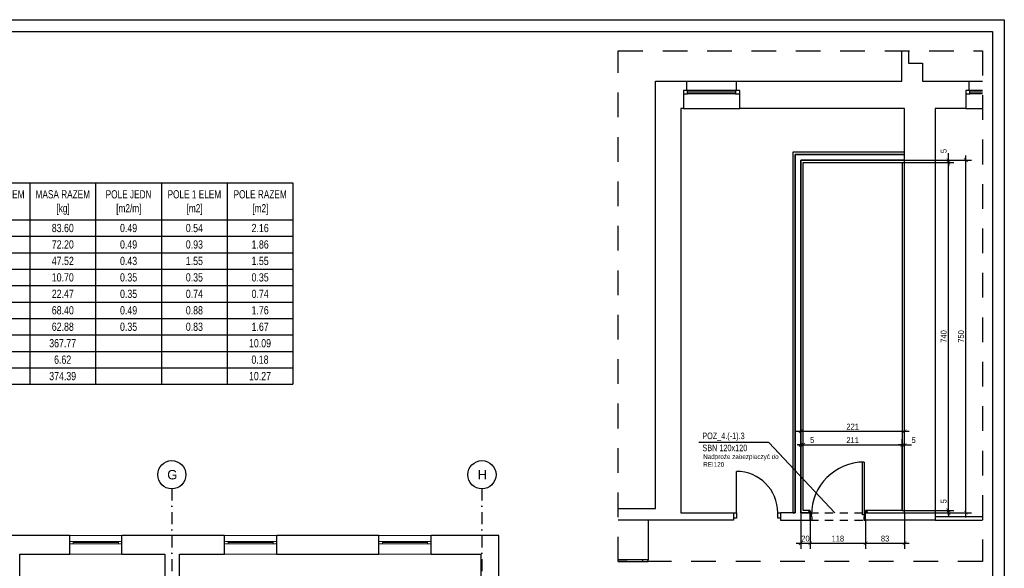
# Model space of a CAD drawing. Header units: metres. Extents: x 164 to 6782, y -994 to 2025.
# Tile 10 of 10: x 4686 to 6782, y 809 to 1976. Entities that reach past the tile are written whole.
import ezdxf
from ezdxf.enums import TextEntityAlignment as Align

# ---------------------------------------------------------------- set-up
doc = ezdxf.new("R2010")
doc.units = ezdxf.units.M
doc.header["$LTSCALE"] = 50
doc.header["$MEASUREMENT"] = 0
doc.linetypes.add('DO', pattern=[1, 0.5, -0.24, 0.02, -0.24])
doc.linetypes.add('DP', pattern=[0.63, 0.35, -0.28])
for name, color, linetype in [('BS_tab', 1, 'Continuous'), ('BS_txg', 3, 'Continuous'), ('BS_txs', 2, 'Continuous'), ('BZ_lpd', 1, 'DP'), ('BZ_odn', 1, 'Continuous'), ('BZ_osd', 1, 'DO'), ('BZ_ram', 2, 'Continuous'), ('BZ_txc', 1, 'Continuous'), ('BZ_txs', 2, 'Continuous'), ('BZ_wym', 1, 'Continuous'), ('k3_okna', 1, 'Continuous'), ('k3_projektowane sciany', 2, 'DP'), ('k3_sciany istn', 1, 'DP'), ('k3_łacznik', 85, 'Continuous')]:
    doc.layers.add(name, color=color, linetype=linetype)
doc.styles.add('BIKTC', font='bikromsw.shx', dxfattribs={"width": 0.8})
doc.styles.add('BIKTG', font='bikromsw.shx', dxfattribs={"width": 0.8})
doc.styles.add('BIKTS', font='bikromsw.shx', dxfattribs={"width": 0.8})
doc.styles.add('BIKWYM', font='bikromsw.shx', dxfattribs={"width": 0.8})
doc.styles.add('GENERATED_STYLE_2', font='arial.ttf')
doc.dimstyles.new('BZ_BGR_50', dxfattribs={"dimscale": 0.5, "dimtxt": 25, "dimasz": 1.666667, "dimexe": 0, "dimexo": 0, "dimgap": 0, "dimtad": 0, "dimdec": 1, "dimrnd": 0.5, "dimzin": 9, "dimdsep": 46, "dimtxsty": 'BIKWYM', "dimblk": 'NONE', "dimcen": 0, "dimse1": 1, "dimse2": 1, "dimclrd": 256, "dimclre": 256, "dimclrt": 7, "dimadec": 0, "dimazin": 0, "dimtfac": 0.033333, "dimtdec": 1, "dimtmove": 0, "dimatfit": 3, "dimldrblk": 'NONE', "dimfxl": 1, "dimtvp": 0.8, "dimtolj": 1, "dimarcsym": 0})
doc.dimstyles.new('BZ_KP_50', dxfattribs={"dimscale": 0.5, "dimtxt": 25, "dimasz": 16, "dimexe": 24, "dimexo": 0, "dimgap": 0, "dimtad": 0, "dimdec": 1, "dimrnd": 0.5, "dimzin": 9, "dimdsep": 46, "dimtxsty": 'BIKWYM', "dimblk": 'ARCHTICK', "dimblk1": 'ARCHTICK', "dimblk2": 'WYM-KP', "dimcen": 0, "dimdle": 20, "dimclrd": 256, "dimclre": 256, "dimclrt": 7, "dimadec": 0, "dimazin": 0, "dimtfac": 0.033333, "dimtdec": 1, "dimtmove": 0, "dimatfit": 3, "dimfxl": 1, "dimtvp": 0.8, "dimtfillclr": 256, "dimtolj": 1, "dimarcsym": 0})

# ---------------------------------------------------------------- blocks, each defined once
blk = doc.blocks.new('zestawienie poziom -1')
at = {"layer": 'BS_tab'}
for p, q in [((7191.3, 1947.5), (7191.3, 1868.8)), ((7191.3, 1947.5), (7261.3, 1947.5)), ((7261.3, 1947.5), (7401.3, 1947.5)), ((7401.3, 1947.5), (7401.3, 1868.8)), ((7401.3, 1947.5), (7576.3, 1947.5)), ((7576.3, 1947.5), (7576.3, 1868.8)), ((7576.3, 1947.5), (7716.3, 1947.5)), ((7716.3, 1947.5), (7716.3, 1868.8)), ((7716.3, 1947.5), (7856.3, 1947.5)), ((7856.3, 1947.5), (7856.3, 1868.8)), ((7856.3, 1947.5), (7926.3, 1947.5)), ((7926.3, 1947.5), (7996.3, 1947.5)), ((7996.3, 1947.5), (8066.3, 1947.5)), ((8066.3, 1947.5), (8066.3, 1868.8)), ((8066.3, 1947.5), (8206.3, 1947.5)), ((8206.3, 1947.5), (8206.3, 1868.8)), ((8206.3, 1947.5), (8346.3, 1947.5)), ((8346.3, 1947.5), (8346.3, 1868.8)), ((8346.3, 1947.5), (8486.3, 1947.5)), ((8486.3, 1947.5), (8486.3, 1868.8)), ((8486.3, 1947.5), (8626.3, 1947.5)), ((8626.3, 1947.5), (8626.3, 1868.8)), ((8626.3, 1947.5), (8766.3, 1947.5)), ((8766.3, 1947.5), (8766.3, 1868.8)), ((8766.3, 1947.5), (8906.3, 1947.5)), ((8906.3, 1947.5), (8906.3, 1868.8)), ((8906.3, 1947.5), (9046.3, 1947.5)), ((9046.3, 1947.5), (9046.3, 1868.8)), ((7926.3, 1908.2), (7856.3, 1908.2)), ((7926.3, 1908.2), (7926.3, 1868.8)), ((7996.3, 1908.2), (7926.3, 1908.2)), ((7996.3, 1908.2), (7996.3, 1868.8)), ((8066.3, 1908.2), (7996.3, 1908.2)), ((8066.3, 1908.2), (8066.3, 1868.8)), ((7191.3, 1868.8), (7261.3, 1868.8)), ((7191.3, 1868.8), (7191.3, 1833.8)), ((7261.3, 1868.8), (7401.3, 1868.8)), ((7401.3, 1868.8), (7576.3, 1868.8)), ((7401.3, 1868.8), (7401.3, 1833.8)), ((7576.3, 1868.8), (7716.3, 1868.8)), ((7576.3, 1868.8), (7576.3, 1833.8)), ((7716.3, 1868.8), (7856.3, 1868.8)), ((7716.3, 1868.8), (7716.3, 1833.8)), ((7856.3, 1868.8), (7926.3, 1868.8)), ((7856.3, 1868.8), (7856.3, 1833.8)), ((7926.3, 1868.8), (7996.3, 1868.8)), ((7926.3, 1868.8), (7926.3, 1833.8)), ((7996.3, 1868.8), (8066.3, 1868.8)), ((7996.3, 1868.8), (7996.3, 1833.8)), ((8066.3, 1868.8), (8206.3, 1868.8)), ((8066.3, 1868.8), (8066.3, 1833.8)), ((8206.3, 1868.8), (8346.3, 1868.8)), ((8206.3, 1868.8), (8206.3, 1833.8)), ((8346.3, 1868.8), (8486.3, 1868.8)), ((8346.3, 1868.8), (8346.3, 1833.8)), ((8486.3, 1868.8), (8626.3, 1868.8)), ((8486.3, 1868.8), (8486.3, 1833.8)), ((8626.3, 1868.8), (8766.3, 1868.8)), ((8626.3, 1868.8), (8626.3, 1833.8)), ((8766.3, 1868.8), (8906.3, 1868.8)), ((8766.3, 1868.8), (8766.3, 1833.8)), ((8906.3, 1868.8), (9046.3, 1868.8)), ((8906.3, 1868.8), (8906.3, 1833.8)), ((9046.3, 1868.8), (9046.3, 1833.8)), ((7191.3, 1833.8), (7401.3, 1833.8)), ((7191.3, 1833.8), (7191.3, 1798.8)), ((7401.3, 1833.8), (7576.3, 1833.8)), ((7401.3, 1833.8), (7401.3, 1798.8)), ((7576.3, 1833.8), (7716.3, 1833.8)), ((7576.3, 1833.8), (7576.3, 1798.8)), ((7716.3, 1833.8), (7856.3, 1833.8)), ((7716.3, 1833.8), (7716.3, 1798.8)), ((7856.3, 1833.8), (7926.3, 1833.8)), ((7856.3, 1833.8), (7856.3, 1798.8)), ((7926.3, 1833.8), (7996.3, 1833.8)), ((7926.3, 1833.8), (7926.3, 1798.8)), ((7996.3, 1833.8), (8066.3, 1833.8)), ((7996.3, 1833.8), (7996.3, 1798.8)), ((8066.3, 1833.8), (8206.3, 1833.8)), ((8066.3, 1833.8), (8066.3, 1798.8)), ((8206.3, 1833.8), (8346.3, 1833.8)), ((8206.3, 1833.8), (8206.3, 1798.8)), ((8346.3, 1833.8), (8486.3, 1833.8)), ((8346.3, 1833.8), (8346.3, 1798.8)), ((8486.3, 1833.8), (8626.3, 1833.8)), ((8486.3, 1833.8), (8486.3, 1798.8)), ((8626.3, 1833.8), (8766.3, 1833.8)), ((8626.3, 1833.8), (8626.3, 1798.8)), ((8766.3, 1833.8), (8906.3, 1833.8)), ((8766.3, 1833.8), (8766.3, 1798.8)), ((8906.3, 1833.8), (9046.3, 1833.8)), ((8906.3, 1833.8), (8906.3, 1798.8)), ((9046.3, 1833.8), (9046.3, 1798.8)), ((7191.3, 1798.8), (7401.3, 1798.8)), ((7191.3, 1798.8), (7191.3, 1763.8)), ((7401.3, 1798.8), (7576.3, 1798.8)), ((7401.3, 1798.8), (7401.3, 1763.8)), ((7576.3, 1798.8), (7716.3, 1798.8)), ((7576.3, 1798.8), (7576.3, 1763.8)), ((7716.3, 1798.8), (7856.3, 1798.8)), ((7716.3, 1798.8), (7716.3, 1763.8)), ((7856.3, 1798.8), (7926.3, 1798.8)), ((7856.3, 1798.8), (7856.3, 1763.8)), ((7926.3, 1798.8), (7996.3, 1798.8)), ((7926.3, 1798.8), (7926.3, 1763.8)), ((7996.3, 1798.8), (8066.3, 1798.8)), ((7996.3, 1798.8), (7996.3, 1763.8)), ((8066.3, 1798.8), (8206.3, 1798.8)), ((8066.3, 1798.8), (8066.3, 1763.8)), ((8206.3, 1798.8), (8346.3, 1798.8)), ((8206.3, 1798.8), (8206.3, 1763.8)), ((8346.3, 1798.8), (8486.3, 1798.8)), ((8346.3, 1798.8), (8346.3, 1763.8)), ((8486.3, 1798.8), (8626.3, 1798.8)), ((8486.3, 1798.8), (8486.3, 1763.8)), ((8626.3, 1798.8), (8766.3, 1798.8)), ((8626.3, 1798.8), (8626.3, 1763.8)), ((8766.3, 1798.8), (8906.3, 1798.8)), ((8766.3, 1798.8), (8766.3, 1763.8)), ((8906.3, 1798.8), (9046.3, 1798.8)), ((8906.3, 1798.8), (8906.3, 1763.8)), ((9046.3, 1798.8), (9046.3, 1763.8)), ((7191.3, 1763.8), (7401.3, 1763.8)), ((7191.3, 1763.8), (7191.3, 1728.8)), ((7401.3, 1763.8), (7576.3, 1763.8)), ((7401.3, 1763.8), (7401.3, 1728.8)), ((7576.3, 1763.8), (7716.3, 1763.8)), ((7576.3, 1763.8), (7576.3, 1728.8)), ((7716.3, 1763.8), (7856.3, 1763.8)), ((7716.3, 1763.8), (7716.3, 1728.8)), ((7856.3, 1763.8), (7926.3, 1763.8)), ((7856.3, 1763.8), (7856.3, 1728.8)), ((7926.3, 1763.8), (7996.3, 1763.8)), ((7926.3, 1763.8), (7926.3, 1728.8)), ((7996.3, 1763.8), (8066.3, 1763.8)), ((7996.3, 1763.8), (7996.3, 1728.8)), ((8066.3, 1763.8), (8206.3, 1763.8)), ((8066.3, 1763.8), (8066.3, 1728.8)), ((8206.3, 1763.8), (8346.3, 1763.8)), ((8206.3, 1763.8), (8206.3, 1728.8)), ((8346.3, 1763.8), (8486.3, 1763.8)), ((8346.3, 1763.8), (8346.3, 1728.8)), ((8486.3, 1763.8), (8626.3, 1763.8)), ((8486.3, 1763.8), (8486.3, 1728.8)), ((8626.3, 1763.8), (8766.3, 1763.8)), ((8626.3, 1763.8), (8626.3, 1728.8)), ((8766.3, 1763.8), (8906.3, 1763.8)), ((8766.3, 1763.8), (8766.3, 1728.8)), ((8906.3, 1763.8), (9046.3, 1763.8)), ((8906.3, 1763.8), (8906.3, 1728.8)), ((9046.3, 1763.8), (9046.3, 1728.8)), ((7191.3, 1728.8), (7401.3, 1728.8)), ((7191.3, 1728.8), (7191.3, 1693.8)), ((7401.3, 1728.8), (7576.3, 1728.8)), ((7401.3, 1728.8), (7401.3, 1693.8)), ((7576.3, 1728.8), (7716.3, 1728.8)), ((7576.3, 1728.8), (7576.3, 1693.8)), ((7716.3, 1728.8), (7856.3, 1728.8)), ((7716.3, 1728.8), (7716.3, 1693.8)), ((7856.3, 1728.8), (7926.3, 1728.8)), ((7856.3, 1728.8), (7856.3, 1693.8)), ((7926.3, 1728.8), (7996.3, 1728.8)), ((7926.3, 1728.8), (7926.3, 1693.8)), ((7996.3, 1728.8), (8066.3, 1728.8)), ((7996.3, 1728.8), (7996.3, 1693.8)), ((8066.3, 1728.8), (8206.3, 1728.8)), ((8066.3, 1728.8), (8066.3, 1693.8)), ((8206.3, 1728.8), (8346.3, 1728.8)), ((8206.3, 1728.8), (8206.3, 1693.8)), ((8346.3, 1728.8), (8486.3, 1728.8)), ((8346.3, 1728.8), (8346.3, 1693.8)), ((8486.3, 1728.8), (8626.3, 1728.8)), ((8486.3, 1728.8), (8486.3, 1693.8)), ((8626.3, 1728.8), (8766.3, 1728.8)), ((8626.3, 1728.8), (8626.3, 1693.8)), ((8766.3, 1728.8), (8906.3, 1728.8)), ((8766.3, 1728.8), (8766.3, 1693.8)), ((8906.3, 1728.8), (9046.3, 1728.8)), ((8906.3, 1728.8), (8906.3, 1693.8)), ((9046.3, 1728.8), (9046.3, 1693.8)), ((7191.3, 1693.8), (7401.3, 1693.8)), ((7191.3, 1693.8), (7191.3, 1658.8)), ((7401.3, 1693.8), (7576.3, 1693.8)), ((7401.3, 1693.8), (7401.3, 1658.8)), ((7576.3, 1693.8), (7716.3, 1693.8)), ((7576.3, 1693.8), (7576.3, 1658.8)), ((7716.3, 1693.8), (7856.3, 1693.8)), ((7716.3, 1693.8), (7716.3, 1658.8)), ((7856.3, 1693.8), (7926.3, 1693.8)), ((7856.3, 1693.8), (7856.3, 1658.8)), ((7926.3, 1693.8), (7996.3, 1693.8)), ((7926.3, 1693.8), (7926.3, 1658.8)), ((7996.3, 1693.8), (8066.3, 1693.8)), ((7996.3, 1693.8), (7996.3, 1658.8)), ((8066.3, 1693.8), (8206.3, 1693.8)), ((8066.3, 1693.8), (8066.3, 1658.8)), ((8206.3, 1693.8), (8346.3, 1693.8)), ((8206.3, 1693.8), (8206.3, 1658.8)), ((8346.3, 1693.8), (8486.3, 1693.8)), ((8346.3, 1693.8), (8346.3, 1658.8)), ((8486.3, 1693.8), (8626.3, 1693.8)), ((8486.3, 1693.8), (8486.3, 1658.8)), ((8626.3, 1693.8), (8766.3, 1693.8)), ((8626.3, 1693.8), (8626.3, 1658.8)), ((8766.3, 1693.8), (8906.3, 1693.8)), ((8766.3, 1693.8), (8766.3, 1658.8)), ((8906.3, 1693.8), (9046.3, 1693.8)), ((8906.3, 1693.8), (8906.3, 1658.8)), ((9046.3, 1693.8), (9046.3, 1658.8)), ((7191.3, 1658.8), (7401.3, 1658.8)), ((7191.3, 1658.8), (7191.3, 1623.8)), ((7401.3, 1658.8), (7576.3, 1658.8)), ((7401.3, 1658.8), (7401.3, 1623.8)), ((7576.3, 1658.8), (7716.3, 1658.8)), ((7576.3, 1658.8), (7576.3, 1623.8)), ((7716.3, 1658.8), (7856.3, 1658.8)), ((7716.3, 1658.8), (7716.3, 1623.8)), ((7856.3, 1658.8), (7926.3, 1658.8)), ((7856.3, 1658.8), (7856.3, 1623.8)), ((7926.3, 1658.8), (7996.3, 1658.8)), ((7926.3, 1658.8), (7926.3, 1623.8)), ((7996.3, 1658.8), (8066.3, 1658.8)), ((7996.3, 1658.8), (7996.3, 1623.8)), ((8066.3, 1658.8), (8206.3, 1658.8)), ((8066.3, 1658.8), (8066.3, 1623.8)), ((8206.3, 1658.8), (8346.3, 1658.8)), ((8206.3, 1658.8), (8206.3, 1623.8)), ((8346.3, 1658.8), (8486.3, 1658.8)), ((8346.3, 1658.8), (8346.3, 1623.8)), ((8486.3, 1658.8), (8626.3, 1658.8)), ((8486.3, 1658.8), (8486.3, 1623.8)), ((8626.3, 1658.8), (8766.3, 1658.8)), ((8626.3, 1658.8), (8626.3, 1623.8)), ((8766.3, 1658.8), (8906.3, 1658.8)), ((8766.3, 1658.8), (8766.3, 1623.8)), ((8906.3, 1658.8), (9046.3, 1658.8)), ((8906.3, 1658.8), (8906.3, 1623.8)), ((9046.3, 1658.8), (9046.3, 1623.8)), ((7191.3, 1623.8), (7261.3, 1623.8)), ((7191.3, 1623.8), (7191.3, 1588.8)), ((7261.3, 1623.8), (7401.3, 1623.8)), ((7401.3, 1623.8), (7576.3, 1623.8)), ((7576.3, 1623.8), (7716.3, 1623.8)), ((7716.3, 1623.8), (7856.3, 1623.8)), ((7856.3, 1623.8), (7926.3, 1623.8)), ((7856.3, 1623.8), (7856.3, 1588.8)), ((7926.3, 1623.8), (7996.3, 1623.8)), ((7996.3, 1623.8), (8066.3, 1623.8)), ((8066.3, 1623.8), (8206.3, 1623.8)), ((8066.3, 1623.8), (8066.3, 1588.8)), ((8206.3, 1623.8), (8346.3, 1623.8)), ((8206.3, 1623.8), (8206.3, 1588.8)), ((8346.3, 1623.8), (8486.3, 1623.8)), ((8346.3, 1623.8), (8346.3, 1588.8)), ((8486.3, 1623.8), (8626.3, 1623.8)), ((8486.3, 1623.8), (8486.3, 1588.8)), ((8626.3, 1623.8), (8766.3, 1623.8)), ((8626.3, 1623.8), (8626.3, 1588.8)), ((8766.3, 1623.8), (8906.3, 1623.8)), ((8766.3, 1623.8), (8766.3, 1588.8)), ((8906.3, 1623.8), (9046.3, 1623.8)), ((8906.3, 1623.8), (8906.3, 1588.8)), ((9046.3, 1623.8), (9046.3, 1588.8)), ((7191.3, 1588.8), (7856.3, 1588.8)), ((7191.3, 1588.8), (7191.3, 1553.8)), ((7856.3, 1588.8), (8066.3, 1588.8)), ((7856.3, 1588.8), (7856.3, 1553.8)), ((8066.3, 1588.8), (8206.3, 1588.8)), ((8066.3, 1588.8), (8066.3, 1553.8)), ((8206.3, 1588.8), (8346.3, 1588.8)), ((8206.3, 1588.8), (8206.3, 1553.8)), ((8346.3, 1588.8), (8486.3, 1588.8)), ((8346.3, 1588.8), (8346.3, 1553.8)), ((8486.3, 1588.8), (8626.3, 1588.8)), ((8486.3, 1588.8), (8486.3, 1553.8)), ((8626.3, 1588.8), (8766.3, 1588.8)), ((8626.3, 1588.8), (8626.3, 1553.8)), ((8766.3, 1588.8), (8906.3, 1588.8)), ((8766.3, 1588.8), (8766.3, 1553.8)), ((8906.3, 1588.8), (9046.3, 1588.8)), ((8906.3, 1588.8), (8906.3, 1553.8)), ((9046.3, 1588.8), (9046.3, 1553.8)), ((7191.3, 1553.8), (7856.3, 1553.8)), ((7191.3, 1553.8), (7191.3, 1518.8)), ((7856.3, 1553.8), (8066.3, 1553.8)), ((7856.3, 1553.8), (7856.3, 1518.8)), ((8066.3, 1553.8), (8206.3, 1553.8)), ((8066.3, 1553.8), (8066.3, 1518.8)), ((8206.3, 1553.8), (8346.3, 1553.8)), ((8206.3, 1553.8), (8206.3, 1518.8)), ((8346.3, 1553.8), (8486.3, 1553.8)), ((8346.3, 1553.8), (8346.3, 1518.8)), ((8486.3, 1553.8), (8626.3, 1553.8)), ((8486.3, 1553.8), (8486.3, 1518.8)), ((8626.3, 1553.8), (8766.3, 1553.8)), ((8626.3, 1553.8), (8626.3, 1518.8)), ((8766.3, 1553.8), (8906.3, 1553.8)), ((8766.3, 1553.8), (8766.3, 1518.8)), ((8906.3, 1553.8), (9046.3, 1553.8)), ((8906.3, 1553.8), (8906.3, 1518.8)), ((9046.3, 1553.8), (9046.3, 1518.8)), ((7191.3, 1518.8), (7856.3, 1518.8)), ((7856.3, 1518.8), (8066.3, 1518.8)), ((8066.3, 1518.8), (8206.3, 1518.8)), ((8206.3, 1518.8), (8346.3, 1518.8)), ((8346.3, 1518.8), (8486.3, 1518.8)), ((8486.3, 1518.8), (8626.3, 1518.8)), ((8626.3, 1518.8), (8766.3, 1518.8)), ((8766.3, 1518.8), (8906.3, 1518.8)), ((8906.3, 1518.8), (9046.3, 1518.8))]:
    blk.add_line(p, q, dxfattribs=at)
at = {"layer": 'BS_txg', "style": 'BIKTG', "width": 0.9}
blk.add_text('%%uZESTAWIENIE STALI', height=21.875, dxfattribs=at).set_placement((8048.8, 1977.1), align=Align.MIDDLE_CENTER)
at = {"layer": 'BS_txs', "style": 'BIKTS'}
for s, width, p in [('NAZWA', 0.75, (7489.1, 1923)), ('DŁUGOŚĆ', 0.75, (7646.6, 1923)), ('GATUNEK', 0.75, (7786.6, 1923)), ('LICZBA', 0.75, (7961.6, 1923)), ('DŁ. RAZEM', 0.75, (8136.6, 1923)), ('MASA JEDN', 0.75, (8276.6, 1923)), ('MASA 1 ELEM', 0.75, (8416.6, 1923)), ('MASA RAZEM', 0.75, (8556.6, 1923)), ('POLE JEDN', 0.75, (8696.6, 1923)), ('POLE 1 ELEM', 0.75, (8836.6, 1923)), ('POLE RAZEM', 0.75, (8976.6, 1923)), ('POZ.', 0.75, (7226.3, 1908.2)), ('ELEMENTU', 0.75, (7489.1, 1893.3)), ('[mm]', 0.75, (7646.6, 1893.3)), ('STALI', 0.75, (7786.6, 1893.3)), ('SZTUK', 0.75, (7891.8, 1893.3)), ('x POZ.', 0.75, (7961.8, 1893.3)), ('RAZEM', 0.75, (8031.8, 1893.3)), ('[m]', 0.75, (8137.1, 1893.3)), ('[kg/m]', 0.75, (8277.1, 1893.3)), ('[kg]', 0.75, (8417.1, 1893.3)), ('[kg]', 0.75, (8557.1, 1893.3)), ('[m2/m]', 0.75, (8697.1, 1893.3)), ('[m2]', 0.75, (8837.1, 1893.3)), ('[m2]', 0.75, (8977.1, 1893.3)), ('POZ_1.(-1).1', 0.8, (7296.7, 1851.3)), ('L 150x100x10', 0.8, (7489.3, 1851.3)), ('1100.0', 0.8, (7646.3, 1851.3)), ('S355', 0.8, (7786.3, 1851.3)), ('4', 0.8, (7891.6, 1851.3)), ('1', 0.8, (7961.6, 1851.3)), ('4', 0.8, (8031.6, 1851.3)), ('4.40', 0.8, (8136.6, 1851.3)), ('19.00', 0.8, (8276.6, 1851.3)), ('20.90', 0.8, (8416.6, 1851.3)), ('83.60', 0.8, (8556.6, 1851.3)), ('0.49', 0.8, (8696.6, 1851.3)), ('0.54', 0.8, (8836.6, 1851.3)), ('2.16', 0.8, (8976.6, 1851.3)), ('POZ_1.(-1).2', 0.8, (7298.7, 1816.3)), ('L 150x100x10', 0.8, (7489.3, 1816.3)), ('1900.0', 0.8, (7646.3, 1816.3)), ('S355', 0.8, (7786.3, 1816.3)), ('2', 0.8, (7891.6, 1816.3)), ('1', 0.8, (7961.6, 1816.3)), ('2', 0.8, (8031.6, 1816.3)), ('3.80', 0.8, (8136.6, 1816.3)), ('19.00', 0.8, (8276.6, 1816.3)), ('36.10', 0.8, (8416.6, 1816.3)), ('72.20', 0.8, (8556.6, 1816.3)), ('0.49', 0.8, (8696.6, 1816.3)), ('0.93', 0.8, (8836.6, 1816.3)), ('1.86', 0.8, (8976.6, 1816.3)), ('POZ_1.(-1).3', 0.8, (7298.7, 1781.3)), ('3600.0', 0.8, (7646.3, 1781.3)), ('S355', 0.8, (7786.3, 1781.3)), ('1', 0.8, (7891.6, 1781.3)), ('1', 0.8, (7961.6, 1781.3)), ('1', 0.8, (8031.6, 1781.3)), ('3.60', 0.8, (8136.6, 1781.3)), ('13.20', 0.8, (8276.6, 1781.3)), ('47.52', 0.8, (8416.6, 1781.3)), ('47.52', 0.8, (8556.6, 1781.3)), ('0.43', 0.8, (8696.6, 1781.3)), ('1.55', 0.8, (8836.6, 1781.3)), ('1.55', 0.8, (8976.6, 1781.3)), ('POZ_1.(-1).4', 0.8, (7298.7, 1746.3)), ('RP 120x60x4', 0.8, (7489.3, 1746.3)), ('1000.0', 0.8, (7646.3, 1746.3)), ('S355', 0.8, (7786.3, 1746.3)), ('1', 0.8, (7891.6, 1746.3)), ('1', 0.8, (7961.6, 1746.3)), ('1', 0.8, (8031.6, 1746.3)), ('1.00', 0.8, (8136.6, 1746.3)), ('10.70', 0.8, (8276.6, 1746.3)), ('10.70', 0.8, (8416.6, 1746.3)), ('10.70', 0.8, (8556.6, 1746.3)), ('0.35', 0.8, (8696.6, 1746.3)), ('0.35', 0.8, (8836.6, 1746.3)), ('0.35', 0.8, (8976.6, 1746.3)), ('POZ_1.(-1).5', 0.8, (7298.7, 1711.3)), ('RP 120x60x4', 0.8, (7489.3, 1711.3)), ('2100.0', 0.8, (7646.3, 1711.3)), ('S355', 0.8, (7786.3, 1711.3)), ('1', 0.8, (7891.6, 1711.3)), ('1', 0.8, (7961.6, 1711.3)), ('1', 0.8, (8031.6, 1711.3)), ('2.10', 0.8, (8136.6, 1711.3)), ('10.70', 0.8, (8276.6, 1711.3)), ('22.47', 0.8, (8416.6, 1711.3)), ('22.47', 0.8, (8556.6, 1711.3)), ('0.35', 0.8, (8696.6, 1711.3)), ('0.74', 0.8, (8836.6, 1711.3)), ('0.74', 0.8, (8976.6, 1711.3)), ('POZ_1.(-1).6', 0.8, (7298.7, 1676.3)), ('L 150x100x10', 0.8, (7489.3, 1676.3)), ('1800.0', 0.8, (7646.3, 1676.3)), ('S355', 0.8, (7786.3, 1676.3)), ('2', 0.8, (7891.6, 1676.3)), ('1', 0.8, (7961.6, 1676.3)), ('2', 0.8, (8031.6, 1676.3)), ('3.60', 0.8, (8136.6, 1676.3)), ('19.00', 0.8, (8276.6, 1676.3)), ('34.20', 0.8, (8416.6, 1676.3)), ('68.40', 0.8, (8556.6, 1676.3)), ('0.49', 0.8, (8696.6, 1676.3)), ('0.88', 0.8, (8836.6, 1676.3)), ('1.76', 0.8, (8976.6, 1676.3)), ('POZ_2.(-1).1', 0.8, (7298.7, 1641.3)), ('RP 120x60x5', 0.8, (7489.3, 1641.3)), ('2400.0', 0.8, (7646.3, 1641.3)), ('S355', 0.8, (7786.3, 1641.3)), ('2', 0.8, (7891.6, 1641.3)), ('1', 0.8, (7961.6, 1641.3)), ('2', 0.8, (8031.6, 1641.3)), ('4.80', 0.8, (8136.6, 1641.3)), ('13.10', 0.8, (8276.6, 1641.3)), ('31.44', 0.8, (8416.6, 1641.3)), ('62.88', 0.8, (8556.6, 1641.3)), ('0.35', 0.8, (8696.6, 1641.3)), ('0.83', 0.8, (8836.6, 1641.3)), ('1.67', 0.8, (8976.6, 1641.3)), ('367.77', 0.8, (8556.3, 1606.3)), ('10.09', 0.8, (8976.3, 1606.3)), ('6.62', 0.8, (8556.3, 1571.3)), ('0.18', 0.8, (8976.3, 1571.3)), ('374.39', 0.8, (8556.3, 1536.3)), ('10.27', 0.8, (8976.3, 1536.3))]:
    blk.add_text(s, height=17.5, dxfattribs=dict(at, width=width)).set_placement(p, align=Align.MIDDLE_CENTER)
at = {"layer": 'BS_txs', "color": 4, "style": 'BIKTS', "width": 0.8}
blk.add_text('RP 140x60x5', height=17.5, dxfattribs=at).set_placement((7489.3, 1781.3), align=Align.MIDDLE_CENTER)
at = {"layer": 'BS_txs', "style": 'BIKTS', "width": 0.8}
for s, p in [('OGÓŁEM', (7233.3, 1597.5)), ('NADDATEK NA SPOINY: 1.8%', (7233.3, 1562.5)), ('RAZEM:', (7233.3, 1527.5))]:
    blk.add_text(s, height=17.5, dxfattribs=at).set_placement(p)
blk = doc.blocks.new('_ArchTick')
at = {"color": 0, "linetype": 'ByBlock', "const_width": 0.15}
blk.add_lwpolyline([(-0.5, -0.5), (0.5, 0.5)], dxfattribs=at)
blk = doc.blocks.new('*D467')
at = {"layer": 'BZ_wym', "lineweight": -2}
for p, q in [((6348.3, 927.4), (6348.3, 850.4)), ((6368.3, 927.4), (6368.3, 850.4)), ((6338.3, 862.4), (6378.3, 862.4))]:
    blk.add_line(p, q, dxfattribs=at)
at = {"layer": 'DEFPOINTS', "color": 0}
for p in [(6348.3, 927.4), (6368.3, 927.4), (6368.3, 862.4)]:
    blk.add_point(p, dxfattribs=at)
at = {"layer": 'BZ_wym', "lineweight": -2, "xscale": 8, "yscale": 8, "zscale": 8, "rotation": 180}
blk.add_blockref('_ArchTick', (6348.3, 862.4), dxfattribs=at)
at = {"layer": 'BZ_wym', "lineweight": -2, "xscale": 8, "yscale": 8, "zscale": 8}
blk.add_blockref('_ArchTick', (6368.3, 862.4), dxfattribs=at)
at = {"layer": 'BZ_wym', "color": 7, "insert": (6358.3, 872.4), "char_height": 12.5, "attachment_point": 5, "style": 'BIKWYM'}
blk.add_mtext('\\A1;20', dxfattribs=at)
blk = doc.blocks.new('WYM-KP')
blk.add_hatch(color=256).paths.add_polyline_path([(-3, 0, 1), (3, 0, 1)])
blk.add_circle((0, 0), 3)
blk = doc.blocks.new('*D468')
at = {"layer": 'BZ_wym', "lineweight": -2}
for p, q in [((6368.3, 927.4), (6368.3, 850.4)), ((6486.3, 911.4), (6486.3, 850.4)), ((6358.3, 862.4), (6496.3, 862.4))]:
    blk.add_line(p, q, dxfattribs=at)
at = {"layer": 'DEFPOINTS', "color": 0}
for p in [(6368.3, 927.4), (6486.3, 911.4), (6486.3, 862.4)]:
    blk.add_point(p, dxfattribs=at)
at = {"layer": 'BZ_wym', "lineweight": -2, "xscale": 8, "yscale": 8, "zscale": 8, "rotation": 180}
blk.add_blockref('_ArchTick', (6368.3, 862.4), dxfattribs=at)
at = {"layer": 'BZ_wym', "lineweight": -2, "xscale": 8, "yscale": 8, "zscale": 8}
blk.add_blockref('_ArchTick', (6486.3, 862.4), dxfattribs=at)
at = {"layer": 'BZ_wym', "color": 7, "insert": (6427.3, 872.4), "char_height": 12.5, "attachment_point": 5, "style": 'BIKWYM'}
blk.add_mtext('\\A1;118', dxfattribs=at)
blk = doc.blocks.new('*D469')
at = {"layer": 'BZ_wym', "lineweight": -2}
for p, q in [((6569.3, 927.4), (6569.3, 850.4)), ((6486.3, 911.4), (6486.3, 850.4)), ((6476.3, 862.4), (6579.3, 862.4))]:
    blk.add_line(p, q, dxfattribs=at)
at = {"layer": 'DEFPOINTS', "color": 0}
for p in [(6569.3, 927.4), (6486.3, 911.4), (6569.3, 862.4)]:
    blk.add_point(p, dxfattribs=at)
at = {"layer": 'BZ_wym', "lineweight": -2, "xscale": 8, "yscale": 8, "zscale": 8, "rotation": 180}
blk.add_blockref('_ArchTick', (6486.3, 862.4), dxfattribs=at)
at = {"layer": 'BZ_wym', "lineweight": -2, "xscale": 8, "yscale": 8, "zscale": 8}
blk.add_blockref('_ArchTick', (6569.3, 862.4), dxfattribs=at)
at = {"layer": 'BZ_wym', "color": 7, "insert": (6527.8, 872.4), "char_height": 12.5, "attachment_point": 5, "style": 'BIKWYM'}
blk.add_mtext('\\A1;83', dxfattribs=at)
blk = doc.blocks.new('*D470')
at = {"layer": 'BZ_wym', "lineweight": -2}
for p, q in [((6348.3, 1071.8), (6340.3, 1071.8)), ((6348.3, 927.4), (6348.3, 1083.8)), ((6348.3, 1071.8), (6353.3, 1071.8)), ((6353.3, 932.4), (6353.3, 1083.8)), ((6353.3, 1071.8), (6368, 1071.8))]:
    blk.add_line(p, q, dxfattribs=at)
at = {"layer": 'DEFPOINTS', "color": 0}
for p in [(6353.3, 1071.8), (6348.3, 927.4), (6353.3, 932.4)]:
    blk.add_point(p, dxfattribs=at)
at = {"layer": 'BZ_wym', "lineweight": -2, "xscale": 8, "yscale": 8, "zscale": 8}
blk.add_blockref('_ArchTick', (6348.3, 1071.8), dxfattribs=at)
at = {"layer": 'BZ_wym', "lineweight": -2, "xscale": 8, "yscale": 8, "zscale": 8, "rotation": 180}
blk.add_blockref('_ArchTick', (6353.3, 1071.8), dxfattribs=at)
at = {"layer": 'BZ_wym', "color": 7, "insert": (6372.7, 1081.8), "char_height": 12.5, "attachment_point": 5, "style": 'BIKWYM'}
blk.add_mtext('\\A1;5', dxfattribs=at)
blk = doc.blocks.new('*D471')
at = {"layer": 'BZ_wym', "lineweight": -2}
for p, q in [((6343.3, 1071.8), (6574.3, 1071.8)), ((6353.3, 932.4), (6353.3, 1083.8)), ((6564.3, 932.4), (6564.3, 1083.8))]:
    blk.add_line(p, q, dxfattribs=at)
at = {"layer": 'DEFPOINTS', "color": 0}
for p in [(6564.3, 1071.8), (6353.3, 932.4), (6564.3, 932.4)]:
    blk.add_point(p, dxfattribs=at)
at = {"layer": 'BZ_wym', "lineweight": -2, "xscale": 8, "yscale": 8, "zscale": 8, "rotation": 180}
blk.add_blockref('_ArchTick', (6353.3, 1071.8), dxfattribs=at)
at = {"layer": 'BZ_wym', "lineweight": -2, "xscale": 8, "yscale": 8, "zscale": 8}
blk.add_blockref('_ArchTick', (6564.3, 1071.8), dxfattribs=at)
at = {"layer": 'BZ_wym', "color": 7, "insert": (6458.8, 1081.8), "char_height": 12.5, "attachment_point": 5, "style": 'BIKWYM'}
blk.add_mtext('\\A1;211', dxfattribs=at)
blk = doc.blocks.new('*D472')
at = {"layer": 'BZ_wym', "lineweight": -2}
for p, q in [((6564.3, 1071.8), (6556.3, 1071.8)), ((6564.3, 932.4), (6564.3, 1083.8)), ((6564.3, 1071.8), (6569.3, 1071.8)), ((6569.3, 927.4), (6569.3, 1083.8)), ((6569.3, 1071.8), (6584, 1071.8))]:
    blk.add_line(p, q, dxfattribs=at)
at = {"layer": 'DEFPOINTS', "color": 0}
for p in [(6569.3, 1071.8), (6564.3, 932.4), (6569.3, 927.4)]:
    blk.add_point(p, dxfattribs=at)
at = {"layer": 'BZ_wym', "lineweight": -2, "xscale": 8, "yscale": 8, "zscale": 8}
blk.add_blockref('_ArchTick', (6564.3, 1071.8), dxfattribs=at)
at = {"layer": 'BZ_wym', "lineweight": -2, "xscale": 8, "yscale": 8, "zscale": 8, "rotation": 180}
blk.add_blockref('_ArchTick', (6569.3, 1071.8), dxfattribs=at)
at = {"layer": 'BZ_wym', "color": 7, "insert": (6588.7, 1081.8), "char_height": 12.5, "attachment_point": 5, "style": 'BIKWYM'}
blk.add_mtext('\\A1;5', dxfattribs=at)
blk = doc.blocks.new('*D473')
at = {"layer": 'BZ_wym', "lineweight": -2}
for p, q in [((6348.3, 927.4), (6348.3, 1112.6)), ((6569.3, 927.4), (6569.3, 1112.6)), ((6338.3, 1100.6), (6579.3, 1100.6))]:
    blk.add_line(p, q, dxfattribs=at)
at = {"layer": 'DEFPOINTS', "color": 0}
for p in [(6569.3, 1100.6), (6348.3, 927.4), (6569.3, 927.4)]:
    blk.add_point(p, dxfattribs=at)
at = {"layer": 'BZ_wym', "lineweight": -2, "xscale": 8, "yscale": 8, "zscale": 8, "rotation": 180}
blk.add_blockref('_ArchTick', (6348.3, 1100.6), dxfattribs=at)
at = {"layer": 'BZ_wym', "lineweight": -2, "xscale": 8, "yscale": 8, "zscale": 8}
blk.add_blockref('_ArchTick', (6569.3, 1100.6), dxfattribs=at)
at = {"layer": 'BZ_wym', "color": 7, "insert": (6458.8, 1110.6), "char_height": 12.5, "attachment_point": 5, "style": 'BIKWYM'}
blk.add_mtext('\\A1;221', dxfattribs=at)
blk = doc.blocks.new('*D474')
at = {"layer": 'BZ_wym', "lineweight": -2}
for p, q in [((6662.4, 932.4), (6662.4, 947.1)), ((6564.3, 932.4), (6674.4, 932.4)), ((6569.3, 927.4), (6674.4, 927.4)), ((6662.4, 927.4), (6662.4, 932.4)), ((6662.4, 927.4), (6662.4, 919.4))]:
    blk.add_line(p, q, dxfattribs=at)
at = {"layer": 'DEFPOINTS', "color": 0}
for p in [(6564.3, 932.4), (6569.3, 927.4), (6662.4, 932.4)]:
    blk.add_point(p, dxfattribs=at)
at = {"layer": 'BZ_wym', "lineweight": -2, "xscale": 8, "yscale": 8, "zscale": 8}
for p, rotation in [((6662.4, 932.4), 270), ((6662.4, 927.4), 90)]:
    blk.add_blockref('_ArchTick', p, dxfattribs=dict(at, rotation=rotation))
at = {"layer": 'BZ_wym', "color": 7, "insert": (6652.4, 951.8), "char_height": 12.5, "attachment_point": 5, "rotation": 90, "style": 'BIKWYM'}
blk.add_mtext('\\A1;5', dxfattribs=at)
blk = doc.blocks.new('*D475')
at = {"layer": 'BZ_wym', "lineweight": -2}
for p, q in [((6662.4, 922.4), (6662.4, 1682.4)), ((6564.3, 1672.4), (6674.4, 1672.4)), ((6564.3, 932.4), (6674.4, 932.4))]:
    blk.add_line(p, q, dxfattribs=at)
at = {"layer": 'DEFPOINTS', "color": 0}
for p in [(6564.3, 1672.4), (6662.4, 1672.4), (6564.3, 932.4)]:
    blk.add_point(p, dxfattribs=at)
at = {"layer": 'BZ_wym', "lineweight": -2, "xscale": 8, "yscale": 8, "zscale": 8}
for p, rotation in [((6662.4, 1672.4), 90), ((6662.4, 932.4), 270)]:
    blk.add_blockref('_ArchTick', p, dxfattribs=dict(at, rotation=rotation))
at = {"layer": 'BZ_wym', "color": 7, "insert": (6652.4, 1302.4), "char_height": 12.5, "attachment_point": 5, "rotation": 90, "style": 'BIKWYM'}
blk.add_mtext('\\A1;740', dxfattribs=at)
blk = doc.blocks.new('*D476')
at = {"layer": 'BZ_wym', "lineweight": -2}
for p, q in [((6569.3, 1677.4), (6674.4, 1677.4)), ((6662.4, 1677.4), (6662.4, 1692.1)), ((6662.4, 1672.4), (6662.4, 1677.4)), ((6564.3, 1672.4), (6674.4, 1672.4)), ((6662.4, 1672.4), (6662.4, 1664.4))]:
    blk.add_line(p, q, dxfattribs=at)
at = {"layer": 'DEFPOINTS', "color": 0}
for p in [(6569.3, 1677.4), (6662.4, 1677.4), (6564.3, 1672.4)]:
    blk.add_point(p, dxfattribs=at)
at = {"layer": 'BZ_wym', "lineweight": -2, "xscale": 8, "yscale": 8, "zscale": 8}
for p, rotation in [((6662.4, 1677.4), 270), ((6662.4, 1672.4), 90)]:
    blk.add_blockref('_ArchTick', p, dxfattribs=dict(at, rotation=rotation))
at = {"layer": 'BZ_wym', "color": 7, "insert": (6652.4, 1696.8), "char_height": 12.5, "attachment_point": 5, "rotation": 90, "style": 'BIKWYM'}
blk.add_mtext('\\A1;5', dxfattribs=at)
blk = doc.blocks.new('*D477')
at = {"layer": 'BZ_wym', "lineweight": -2}
for p, q in [((6569.3, 1677.4), (6711.6, 1677.4)), ((6699.6, 917.4), (6699.6, 1687.4)), ((6569.3, 927.4), (6711.6, 927.4))]:
    blk.add_line(p, q, dxfattribs=at)
at = {"layer": 'DEFPOINTS', "color": 0}
for p in [(6569.3, 1677.4), (6699.6, 1677.4), (6569.3, 927.4)]:
    blk.add_point(p, dxfattribs=at)
at = {"layer": 'BZ_wym', "lineweight": -2, "xscale": 8, "yscale": 8, "zscale": 8}
for p, rotation in [((6699.6, 1677.4), 90), ((6699.6, 927.4), 270)]:
    blk.add_blockref('_ArchTick', p, dxfattribs=dict(at, rotation=rotation))
at = {"layer": 'BZ_wym', "color": 7, "insert": (6689.6, 1302.4), "char_height": 12.5, "attachment_point": 5, "rotation": 90, "style": 'BIKWYM'}
blk.add_mtext('\\A1;750', dxfattribs=at)
blk = doc.blocks.new('_None')

msp = doc.modelspace()

# ---------------------------------------------------------------- linework, layer by layer
at = {"layer": 'BZ_lpd', "ltscale": 3}
msp.add_lwpolyline([(5959.9, 823.4), (5959.9, 1909.9), (6734.9, 1909.9), (6734.9, 823.4), (5959.9, 823.4)], dxfattribs=at)
at = {"layer": 'BZ_osd'}
for p, q in [((5009.7, 978.3), (5009.7, -848.8)), ((5669.7, 978.3), (5669.7, -848.8))]:
    msp.add_line(p, q, dxfattribs=at)
at = {"layer": 'BZ_osd', "color": 7, "linetype": 'Continuous'}
for centre in [(5009.7, 1008.3), (5669.7, 1008.3)]:
    msp.add_circle(centre, 30, dxfattribs=at)
at = {"layer": 'BZ_ram', "color": 1}
msp.add_lwpolyline([(531.5, -994), (531.5, 1976), (6781.5, 1976), (6781.5, -994)], close=True, dxfattribs=at)
at = {"layer": 'BZ_ram'}
msp.add_lwpolyline([(681.5, -969), (681.5, 1951), (6756.5, 1951), (6756.5, -969)], close=True, dxfattribs=at)
at = {"layer": 'BZ_wym'}
msp.add_lwpolyline([(6331.3, 1694.4), (6331.3, 927.4), (6336.3, 927.4), (6336.3, 1689.4), (6569.3, 1689.4), (6569.3, 1694.4)], close=True, dxfattribs=at)
msp.add_lwpolyline([(6368.3, 927.4), (6368.3, 932.4), (6353.3, 932.4), (6353.3, 1672.4), (6564.3, 1672.4), (6564.3, 932.4), (6486.3, 932.4), (6486.3, 927.4), (6569.3, 927.4), (6569.3, 1677.4), (6348.3, 1677.4), (6348.3, 927.4), (6368.3, 927.4)], dxfattribs=at)
at = {"layer": 'k3_okna', "linetype": 'Continuous', "lineweight": 5}
for p, q in [((4903.4, 879.3), (4792.4, 879.3)), ((4792.4, 861.3), (4792.4, 866.3)), ((4792.4, 866.3), (4903.4, 866.3)), ((4903.4, 861.3), (4792.4, 861.3)), ((4799.9, 861.3), (4799.9, 866.3)), ((4895.9, 863.8), (4799.9, 863.8)), ((4895.9, 861.3), (4895.9, 866.3)), ((4903.4, 866.3), (4903.4, 861.3)), ((5232.9, 879.3), (5121.9, 879.3)), ((5121.9, 861.3), (5121.9, 866.3)), ((5121.9, 866.3), (5232.9, 866.3)), ((5232.9, 861.3), (5121.9, 861.3)), ((5129.4, 861.3), (5129.4, 866.3)), ((5225.4, 863.8), (5129.4, 863.8)), ((5225.4, 861.3), (5225.4, 866.3)), ((5232.9, 866.3), (5232.9, 861.3)), ((5561.4, 879.3), (5450.4, 879.3)), ((5450.4, 861.3), (5450.4, 866.3)), ((5450.4, 866.3), (5561.4, 866.3)), ((5561.4, 861.3), (5450.4, 861.3)), ((5457.9, 861.3), (5457.9, 866.3)), ((5553.9, 863.8), (5457.9, 863.8)), ((5553.9, 861.3), (5553.9, 866.3)), ((5561.4, 866.3), (5561.4, 861.3)), ((4792.4, 839.3), (4903.4, 839.3)), ((5121.9, 839.3), (5232.9, 839.3)), ((5450.4, 839.3), (5561.4, 839.3))]:
    msp.add_line(p, q, dxfattribs=at)
at = {"layer": 'k3_projektowane sciany', "linetype": 'DP'}
for p, q in [((6368.3, 927.4), (6486.3, 927.4)), ((6368.3, 911.4), (6486.3, 911.4))]:
    msp.add_line(p, q, dxfattribs=at)
at = {"layer": 'k3_sciany istn', "linetype": 'Continuous'}
for p, q in [((6479.5, 922.9), (6479.5, 1035.3)), ((6483.5, 1035.3), (6483.5, 922.9)), ((6211.3, 927.4), (6211.3, 1015.4)), ((6205.3, 927.4), (6211.3, 927.4)), ((6205.3, 927.4), (6205.3, 915.9)), ((6211.3, 927.4), (6211.3, 915.9)), ((6299.3, 927.4), (6305.3, 927.4)), ((6299.3, 915.9), (6299.3, 927.4)), ((6305.3, 927.4), (6305.3, 915.9)), ((6369.6, 929.3), (6364.6, 929.3)), ((6364.6, 929.3), (6364.6, 927.4)), ((6368.3, 927.4), (6364.6, 927.4)), ((6364.6, 927.4), (6369.6, 927.4)), ((6368.3, 927.4), (6364.6, 927.4)), ((6368.3, 927.4), (6364.6, 927.4)), ((6368.3, 922.9), (6368.3, 927.4)), ((6370.8, 927.4), (6368.3, 927.4)), ((6368.3, 927.4), (6368.3, 922.9)), ((6368.3, 922.9), (6368.3, 927.4)), ((6368.3, 922.9), (6368.3, 927.4)), ((6368.3, 922.9), (6370.8, 922.9)), ((6371.1, 922.9), (6368.3, 922.9)), ((6368.3, 911.4), (6368.3, 922.9)), ((6369.6, 927.4), (6369.6, 929.3)), ((6370.8, 922.9), (6370.8, 927.4)), ((6371.1, 918.9), (6371.1, 922.9)), ((6483.5, 922.9), (6479.5, 922.9)), ((6486.3, 922.9), (6483.5, 922.9)), ((6483.5, 922.9), (6483.5, 918.9)), ((6486.3, 927.4), (6483.8, 927.4)), ((6483.8, 927.4), (6483.8, 922.9)), ((6483.8, 922.9), (6486.3, 922.9)), ((6490, 929.3), (6485, 929.3)), ((6485, 929.3), (6485, 927.4)), ((6485, 927.4), (6490, 927.4)), ((6486.3, 927.4), (6490, 927.4)), ((6486.3, 922.9), (6486.3, 927.4)), ((6486.3, 922.9), (6486.3, 927.4)), ((6486.3, 922.9), (6486.3, 927.4)), ((6486.3, 922.9), (6486.3, 927.4)), ((6486.3, 927.4), (6490, 927.4)), ((6486.3, 927.4), (6490, 927.4)), ((6486.3, 911.4), (6486.3, 922.9)), ((6490, 927.4), (6490, 929.3)), ((6211.3, 915.9), (6205.3, 915.9)), ((6305.3, 915.9), (6299.3, 915.9)), ((6368.3, 911.4), (6372.3, 911.4)), ((6372.3, 918.9), (6371.1, 918.9)), ((6372.3, 911.4), (6372.3, 918.9)), ((6483.5, 918.9), (6482.3, 918.9)), ((6482.3, 918.9), (6482.3, 911.4)), ((6482.3, 911.4), (6486.3, 911.4)), ((4792.4, 839.3), (4792.4, 879.3)), ((4903.4, 839.3), (4903.4, 879.3)), ((5121.9, 839.3), (5121.9, 879.3)), ((5232.9, 839.3), (5232.9, 879.3)), ((5450.4, 839.3), (5450.4, 879.3)), ((5561.4, 839.3), (5561.4, 879.3))]:
    msp.add_line(p, q, dxfattribs=at)
for points in [[(6577.3, 1909.9), (6577.3, 1883.4), (6607.3, 1883.4), (6607.3, 1845.4), (6706.3, 1845.4), (6706.3, 1825.4), (6699.3, 1825.4), (6699.3, 1787.4), (6634.3, 1787.4), (6634.3, 911.4), (6486.3, 911.4), (6486.3, 927.4), (6569.3, 927.4), (6569.3, 1787.4), (6218.4, 1787.4), (6218.4, 1825.4), (6211.4, 1825.4), (6211.4, 1845.4), (6563.3, 1845.4), (6563.3, 1909.9)], [(5959.9, 936.4), (6039.3, 936.4), (6039.3, 1845.4), (6105.4, 1845.4), (6105.4, 1825.4), (6098.4, 1825.4), (6098.4, 1787.4), (6093.3, 1787.4), (6093.3, 927.4), (6205.3, 927.4), (6205.3, 911.4), (6023.3, 911.4), (5959.9, 911.4)], [(6105.4, 1845.4), (6211.4, 1845.4)], [(6706.3, 1845.4), (6734.9, 1845.4)], [(6098.4, 1825.4), (6098.4, 1818.4), (6107.4, 1818.4), (6107.4, 1825.4), (6098.4, 1825.4)], [(6209.4, 1825.4), (6107.4, 1825.4)], [(6209.4, 1825.4), (6209.4, 1818.4), (6218.4, 1818.4), (6218.4, 1825.4), (6209.4, 1825.4)], [(6699.3, 1825.4), (6699.3, 1818.4), (6708.3, 1818.4), (6708.3, 1825.4), (6699.3, 1825.4)], [(6734.9, 1825.4), (6708.3, 1825.4)], [(6209.4, 1821.9), (6107.4, 1821.9)], [(6209.4, 1818.4), (6107.4, 1818.4)], [(6734.9, 1821.9), (6708.3, 1821.9)], [(6734.9, 1818.4), (6708.3, 1818.4)], [(6098.4, 1787.4), (6218.4, 1787.4)], [(6699.3, 1787.4), (6734.9, 1787.4)], [(6368.3, 927.4), (6348.3, 927.4), (6348.3, 1677.4), (6569.3, 1677.4), (6569.3, 1689.4), (6336.3, 1689.4), (6336.3, 927.4), (6305.3, 927.4), (6305.3, 911.4), (6368.3, 911.4), (6368.3, 927.4)], [(6023.3, 911.4), (6023.3, 827.4), (5959.9, 827.4)], [(6634.3, 919.4), (6734.9, 919.4)], [(6634.3, 911.4), (6734.9, 911.4)], [(5959.9, 823.4), (6023.3, 823.4), (6023.3, 827.4)], [(6011.8, 827.4), (6011.8, 823.4)]]:
    msp.add_lwpolyline(points, dxfattribs=at)
at = {"layer": 'k3_sciany istn', "linetype": 'Continuous', "flags": 128}
for points in [[(6368.3, 927.4), (6368.3, 929.9)], [(6486.3, 927.4), (6486.3, 929.9)], [(4792.4, 879.3), (4573.9, 879.3)], [(5121.9, 879.3), (4903.4, 879.3)], [(5450.4, 879.3), (5232.9, 879.3)], [(5705.4, 879.3), (5561.4, 879.3)], [(5705.4, 176.2), (5705.4, 879.3)], [(4685.9, 839.3), (4792.4, 839.3)], [(4685.9, 740.7), (4685.9, 839.3)], [(4903.4, 839.3), (4994.7, 839.3)], [(4994.7, 839.3), (4994.7, 762.7)], [(5026.1, 839.3), (5121.9, 839.3)], [(5026.1, 762.7), (5026.1, 839.3)], [(5232.9, 839.3), (5450.4, 839.3)], [(5561.4, 839.3), (5667.4, 839.3)], [(5667.4, 839.3), (5667.4, 198.3)]]:
    msp.add_lwpolyline(points, dxfattribs=at)
at = {"layer": 'k3_sciany istn', "linetype": 'Continuous'}
for centre, radius, start, end in [((6483.5, 922.9), 112.4, 90, 180), ((6211.3, 927.4), 88, 0, 90)]:
    msp.add_arc(centre, radius, start, end, dxfattribs=at)

# ---------------------------------------------------------------- block references
at = {"layer": 'k3_łacznik'}
msp.add_blockref('zestawienie poziom -1', (-3778.9, -318.3), dxfattribs=at)

# ---------------------------------------------------------------- texts
at = {"layer": 'BZ_osd', "color": 7, "linetype": 'Continuous', "style": 'GENERATED_STYLE_2'}
for tag, p in [('G', (5010.7, 1008.3)), ('H', (5670.7, 1008.3))]:
    msp.add_attdef(tag, text='C', height=20, dxfattribs=at).set_placement(p, align=Align.MIDDLE_CENTER)
at = {"layer": 'BZ_txc', "insert": (6140.7, 1051.7), "char_height": 10, "width": 149.489, "attachment_point": 1, "style": 'BIKTC'}
msp.add_mtext('Nadproże zabezpieczyć do REI120', dxfattribs=at)
at = {"layer": 'BZ_txs', "style": 'BIKTS', "width": 0.8}
for s, p in [('POZ_4.(-1).3', (6138.7, 1083.9)), ('SBN 120x120', (6139, 1058.3))]:
    msp.add_text(s, height=14, dxfattribs=at).set_placement(p)

# ---------------------------------------------------------------- dimensions: what is measured, and where the dimension line sits
at = {"layer": 'BZ_wym'}
for base, p1, p2, picture, middle in [((6662.4, 1677.4), (6564.3, 1672.4), (6569.3, 1677.4), '*D476', (6652.4, 1696.8)), ((6662.4, 1672.4), (6564.3, 932.4), (6564.3, 1672.4), '*D475', (6652.4, 1302.4)), ((6699.6, 1677.4), (6569.3, 927.4), (6569.3, 1677.4), '*D477', (6689.6, 1302.4)), ((6662.4, 932.4), (6569.3, 927.4), (6564.3, 932.4), '*D474', (6652.4, 951.8))]:
    dim = msp.add_linear_dim(base=base, p1=p1, p2=p2, angle=90, dimstyle='BZ_KP_50', override={"dimdec": 0, "dimrnd": 1, "dimblk": 'ArchTick', "dimblk1": 'ArchTick', "dimblk2": 'WYM-KP', "dimatfit": 1}, dxfattribs=at)
    dim.commit()
    dim.dimension.update_dxf_attribs({"geometry": picture, "text_midpoint": middle})
for base, p1, p2, picture, middle in [((6569.3, 1100.6), (6348.3, 927.4), (6569.3, 927.4), '*D473', (6458.8, 1110.6)), ((6353.3, 1071.8), (6348.3, 927.4), (6353.3, 932.4), '*D470', (6372.7, 1081.8)), ((6564.3, 1071.8), (6353.3, 932.4), (6564.3, 932.4), '*D471', (6458.8, 1081.8)), ((6569.3, 1071.8), (6564.3, 932.4), (6569.3, 927.4), '*D472', (6588.7, 1081.8)), ((6368.3, 862.4), (6348.3, 927.4), (6368.3, 927.4), '*D467', (6358.3, 872.4)), ((6486.3, 862.4), (6368.3, 927.4), (6486.3, 911.4), '*D468', (6427.3, 872.4)), ((6569.3, 862.4), (6486.3, 911.4), (6569.3, 927.4), '*D469', (6527.8, 872.4))]:
    dim = msp.add_linear_dim(base=base, p1=p1, p2=p2, dimstyle='BZ_KP_50', override={"dimdec": 0, "dimrnd": 1, "dimblk": 'ArchTick', "dimblk1": 'ArchTick', "dimblk2": 'WYM-KP', "dimatfit": 1}, dxfattribs=at)
    dim.commit()
    dim.dimension.update_dxf_attribs({"geometry": picture, "text_midpoint": middle})

# ---------------------------------------------------------------- leaders
at = {"layer": 'BZ_odn'}
msp.add_leader([(6420.8, 927.4), (6280.4, 1076.5), (6131.7, 1076.5)], dimstyle='BZ_BGR_50', dxfattribs=at)

doc.saveas('drawing.dxf')
